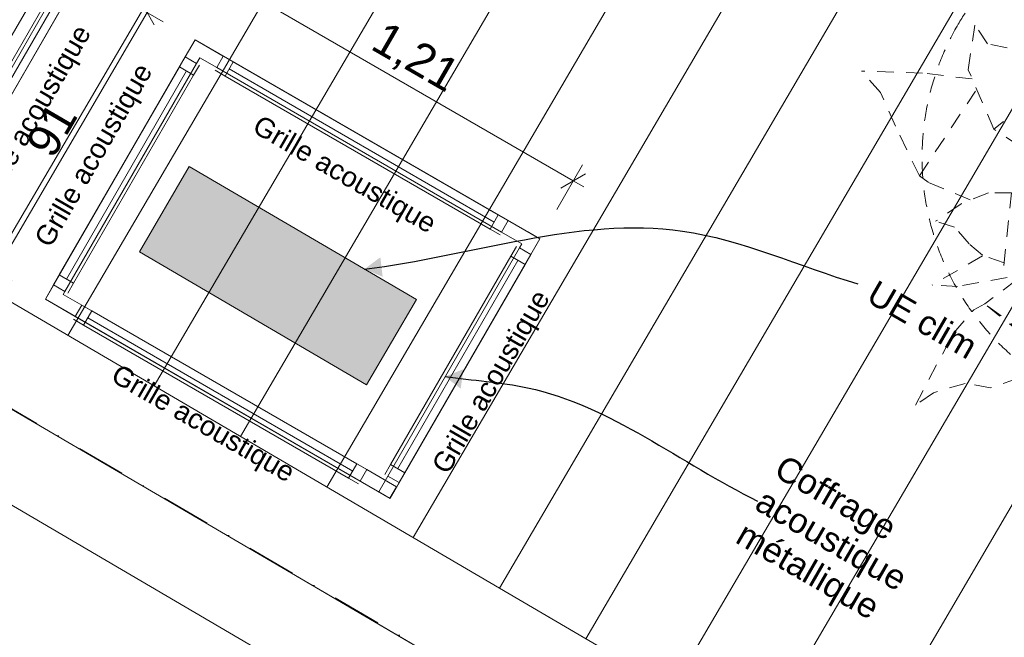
# Model space of a CAD drawing. Header units: millimetres. Extents: x -88005 to 44322, y -15680 to 22509.
# Tile 9 of 95: x -80988 to -77996, y -1308 to 568. Entities that reach past the tile are written whole.
import ezdxf
from ezdxf.enums import TextEntityAlignment as Align

# ---------------------------------------------------------------- set-up
doc = ezdxf.new("R2010")
doc.units = ezdxf.units.MM
doc.header["$MEASUREMENT"] = 0
for name, pattern in [('! STR Pointille', [87.5, 50, -37.5]), ('! URB Limite propriété', [300, 150, -75, 0, -75]), ('Wipeout_Contour', [1000, 0, -1000])]:
    doc.linetypes.add(name, pattern=pattern)
for name, color, linetype in [('01-STR_Dalles.ARCHI', 7, 'Continuous'), ('01-STR_Murs extérieurs.ARCHI', 7, 'Continuous'), ('01-STR_Poutres_Poteaux.ARCHI', 7, 'Continuous'), ('05-INF _ ANNOTATIONS.ARCHI', 7, 'Continuous'), ('05-INF _ COTATIONS.ARCHI', 7, 'Continuous'), ('06-REP _ EQUIP MOBI _ Fluides.ARCHI', 7, 'Continuous'), ('06-REP _ EQUIP MOBI _ hors marché.ARCHI', 7, 'Continuous'), ('06-REP _ EQUIP MOBI _ marché.ARCHI', 7, 'Continuous'), ('Fenêtres Archicad', 7, 'Continuous'), ('Marques de fenêtre Archicad', 7, 'Continuous'), ('Nouveau_07-VRD_Terrain EDL_Parcelle.ARCHI', 7, 'Continuous')]:
    doc.layers.add(name, color=color, linetype=linetype)
doc.styles.add('STYLE_GENERE_2', font='arial.ttf')
doc.dimstyles.new('STYLE_GENERE__2', dxfattribs={"dimtxt": 100, "dimasz": 57, "dimexe": 0.18, "dimexo": 100, "dimgap": 0, "dimtad": 1, "dimlfac": 0.001, "dimzin": 0, "dimdsep": 46, "dimtxsty": 'STYLE_GENERE_2', "dimblk": 'ARROWHEAD_2', "dimblk1": 'ARROWHEAD_2', "dimblk2": 'ARROWHEAD_2', "dimcen": 0.09, "dimclrd": 256, "dimclre": 256, "dimclrt": 256, "dimazin": 0, "dimtfac": 1, "dimtdec": 4, "dimtmove": 0, "dimatfit": 3, "dimfxl": 0, "dimtolj": 1, "dimtzin": 0, "dimarcsym": 0})
doc.dimstyles.new('STYLE_GENERE__3', dxfattribs={"dimtxt": 0.18, "dimasz": 57, "dimexe": 0.18, "dimexo": 0.0625, "dimgap": 0, "dimtad": 0, "dimtih": 1, "dimtoh": 1, "dimdec": 4, "dimzin": 0, "dimdsep": 46, "dimcen": 0.09, "dimadec": 0, "dimazin": 0, "dimtfac": 1, "dimtdec": 4, "dimtmove": 0, "dimatfit": 3, "dimldrblk": 'ARROWHEAD_16', "dimfxl": 0, "dimtolj": 1, "dimtzin": 0, "dimarcsym": 0})

# ---------------------------------------------------------------- blocks, each defined once
blk = doc.blocks.new('Dalle_3_1', base_point=(-76643.7, 22508.8))
at = {"layer": '01-STR_Poutres_Poteaux.ARCHI', "color": 7, "linetype": 'Continuous', "lineweight": 5, "flags": 128}
blk.add_lwpolyline([(-76643.7, 22508.8), (-88005, 4237.7), (-82701.7, 1176.9), (-83121.5, 329), (-77593.3, -2910.3), (-77465.3, -2691.5), (-82794, 427.1), (-82373.6, 1276.2), (-87682.3, 4340), (-76567.9, 22170.2), (-35594.6, -1479.7), (-41101.9, -10739), (-38454.8, -12262.9), (-40167.5, -15165.2), (-41531.6, -14378.3), (-41747.9, -14752.4), (-40143.1, -15680.3), (-38084.2, -12164.4), (-40763.4, -10619.9), (-35267.4, -1379.6)], close=True, dxfattribs=at)
blk = doc.blocks.new('Dalle_6_1', base_point=(-84155.7, 6633.9))
at = {"layer": '01-STR_Dalles.ARCHI', "linetype": 'Continuous', "lineweight": 5}
h = blk.add_hatch(dxfattribs=at)
h.set_pattern_fill('Plancher_0001', color=8, style=0, pattern_type=2)
h.set_pattern_definition([(239.629, (-80295.16, 3548.33), (-262.282, 153.702), [])])
h.paths.add_polyline_path([(-84155.7, 6633.9), (-87682.3, 4340), (-82373.6, 1276.2), (-82669.4, 678.6), (-77340.2, -2440.4), (-77481.6, -2682), (-77465.3, -2691.5), (-72328.1, 6075.9), (-73174.9, 6576.1), (-75956.2, 1829.5)])
at = {"layer": '01-STR_Dalles.ARCHI', "color": 7, "linetype": 'Continuous', "lineweight": 5, "flags": 128}
blk.add_lwpolyline([(-84155.7, 6633.9), (-87682.3, 4340), (-82373.6, 1276.2), (-82669.4, 678.6), (-77340.2, -2440.4), (-77481.6, -2682), (-77465.3, -2691.5), (-72328.1, 6075.9), (-73174.9, 6576.1), (-75956.2, 1829.5)], close=True, dxfattribs=at)
blk = doc.blocks.new('Dalle_22_1', base_point=(-80624.1, -136.7))
at = {"layer": '06-REP _ EQUIP MOBI _ Fluides.ARCHI', "linetype": 'Continuous', "lineweight": 0, "true_color": 0xffffff}
blk.add_hatch(color=7, dxfattribs=at).paths.add_polyline_path([(-80624.1, -136.7), (-79933.7, -540.7), (-79782.1, -281.8), (-80472.6, 122.3)])
at = {"layer": '06-REP _ EQUIP MOBI _ Fluides.ARCHI', "color": 8, "linetype": 'Continuous', "lineweight": 5, "flags": 128}
blk.add_lwpolyline([(-80624.1, -136.7), (-79933.7, -540.7), (-79782.1, -281.8), (-80472.6, 122.3)], close=True, dxfattribs=at)
blk = doc.blocks.new('Dalle_28_1', base_point=(-80801.6, 707.1))
at = {"layer": '06-REP _ EQUIP MOBI _ marché.ARCHI', "color": 8, "linetype": 'Continuous', "lineweight": 5, "flags": 128}
blk.add_lwpolyline([(-80801.6, 707.1), (-81849.5, 1312.1), (-82304.5, 524.1), (-81256.7, -81)], close=True, dxfattribs=at)
blk = doc.blocks.new('Dalle_33_1', base_point=(-79407.4, -97.9))
at = {"layer": '06-REP _ EQUIP MOBI _ marché.ARCHI', "color": 8, "linetype": 'Continuous', "lineweight": 5, "flags": 128}
blk.add_lwpolyline([(-79407.4, -97.9), (-80455.2, 507.1), (-80910.2, -281), (-79862.4, -886)], close=True, dxfattribs=at)
blk = doc.blocks.new('Mur_58_1', base_point=(-82794, 427.1))
at = {"color": 254, "linetype": 'Wipeout_Contour', "lineweight": 0, "ltscale": 320329.743214}
blk.add_wipeout([(-77565.4, -2308.5), (-82427.2, 536.8), (-82551.7, 285.3), (-77707, -2550.1)], dxfattribs=at).dxf.layer = '01-STR_Murs extérieurs.ARCHI'
at = {"layer": '01-STR_Murs extérieurs.ARCHI', "color": 7, "linetype": 'Continuous', "lineweight": 5, "flags": 128}
for points in [[(-77565.4, -2308.5), (-82427.2, 536.8)], [(-82551.7, 285.3), (-77707, -2550.1)]]:
    blk.add_lwpolyline(points, dxfattribs=at)
blk = doc.blocks.new('Marque fenêtre 27[3]_1', base_point=(-81063.8, 333.1))
at = {"layer": 'Marques de fenêtre Archicad', "color": 7, "lineweight": 5, "style": 'STYLE_GENERE_2'}
blk.add_attdef('AC_WIDO_ID', text='', height=60, rotation=59.9997, dxfattribs=at).set_placement((-80909.7, 249.8), align=Align.BOTTOM_CENTER)
blk = doc.blocks.new('Fenêtre 27[1]_1')
at = {"layer": 'Fenêtres Archicad', "color": 8, "linetype": 'Continuous', "lineweight": 5}
for p, q in [((-80863.8, 679.5), (-81263.8, -13.3)), ((-80829.1, 659.5), (-81229.2, -33.3)), ((-80872.4, 684.5), (-80889.9, 654.2)), ((-80829.1, 659.5), (-80863.8, 679.5)), ((-80829.1, 659.5), (-80863.8, 679.5)), ((-80846.6, 629.2), (-80829.1, 659.5)), ((-80889.9, 654.2), (-81255, 22)), ((-80868.3, 641.7), (-81233.3, 9.5)), ((-81211.7, -3), (-80846.6, 629.2)), ((-80889.9, 654.2), (-80846.6, 629.2)), ((-81255, 22), (-81272.5, -8.3)), ((-81211.7, -3), (-81255, 22)), ((-81229.2, -33.3), (-81263.8, -13.3)), ((-81229.2, -33.3), (-81263.8, -13.3)), ((-81229.2, -33.3), (-81211.7, -3))]:
    blk.add_line(p, q, dxfattribs=at)
at = {"layer": 'Marques de fenêtre Archicad', "color": 8, "lineweight": 5}
blk.add_blockref('Marque fenêtre 27[3]_1', (-81063.8, 333.1), dxfattribs=at).add_auto_attribs({'AC_WIDO_ID': 'Grille acoustique'})
blk = doc.blocks.new('Mur_135_1', base_point=(-81256.7, -81))
at = {"layer": '06-REP _ EQUIP MOBI _ marché.ARCHI', "color": 8, "linetype": 'Continuous', "lineweight": 5}
for p, q in [((-80829.1, 659.5), (-80863.8, 679.5)), ((-81229.2, -33.3), (-81263.8, -13.3))]:
    blk.add_line(p, q, dxfattribs=at)
at = {"layer": '06-REP _ EQUIP MOBI _ marché.ARCHI', "color": 8, "linetype": 'Continuous', "lineweight": 5, "flags": 128}
for points in [[(-80801.6, 707.1), (-80836.3, 727.1)], [(-80856.3, 692.5), (-80863.8, 679.5)], [(-80829.1, 659.5), (-80801.6, 707.1)], [(-81263.8, -13.3), (-81291.3, -61)], [(-81256.7, -81), (-81229.2, -33.3)], [(-81256.7, -81), (-81291.3, -61)]]:
    blk.add_lwpolyline(points, dxfattribs=at)
at = {"layer": 'Fenêtres Archicad', "color": 8, "linetype": 'Continuous', "lineweight": 5}
blk.add_blockref('Fenêtre 27[1]_1', (0, 0), dxfattribs=at)
blk = doc.blocks.new('Marque fenêtre 27[7]_1', base_point=(-79669.5, -471.9))
at = {"layer": 'Marques de fenêtre Archicad', "color": 7, "lineweight": 5, "style": 'STYLE_GENERE_2'}
blk.add_attdef('AC_WIDO_ID', text='', height=60, rotation=59.9997, dxfattribs=at).set_placement((-79515.4, -555.2), align=Align.BOTTOM_CENTER)
blk = doc.blocks.new('Fenêtre 27[5]_1')
at = {"layer": 'Fenêtres Archicad', "color": 8, "linetype": 'Continuous', "lineweight": 5}
for p, q in [((-79469.5, -125.5), (-79869.5, -818.3)), ((-79434.9, -145.5), (-79834.9, -838.3)), ((-79478.2, -120.5), (-79495.7, -150.8)), ((-79434.9, -145.5), (-79469.5, -125.5)), ((-79434.9, -145.5), (-79469.5, -125.5)), ((-79452.4, -175.8), (-79434.9, -145.5)), ((-79495.7, -150.8), (-79860.7, -783)), ((-79474, -163.3), (-79839, -795.5)), ((-79817.4, -808), (-79452.4, -175.8)), ((-79495.7, -150.8), (-79452.4, -175.8)), ((-79860.7, -783), (-79878.2, -813.3)), ((-79817.4, -808), (-79860.7, -783)), ((-79834.9, -838.3), (-79869.5, -818.3)), ((-79834.9, -838.3), (-79869.5, -818.3)), ((-79834.9, -838.3), (-79817.4, -808))]:
    blk.add_line(p, q, dxfattribs=at)
at = {"layer": 'Marques de fenêtre Archicad', "color": 8, "lineweight": 5}
blk.add_blockref('Marque fenêtre 27[7]_1', (-79669.5, -471.9), dxfattribs=at).add_auto_attribs({'AC_WIDO_ID': 'Grille acoustique'})
blk = doc.blocks.new('Mur_139_1', base_point=(-79862.4, -886))
at = {"layer": '06-REP _ EQUIP MOBI _ marché.ARCHI', "color": 8, "linetype": 'Continuous', "lineweight": 5}
for p, q in [((-79434.9, -145.5), (-79469.5, -125.5)), ((-79834.9, -838.3), (-79869.5, -818.3))]:
    blk.add_line(p, q, dxfattribs=at)
at = {"layer": '06-REP _ EQUIP MOBI _ marché.ARCHI', "color": 8, "linetype": 'Continuous', "lineweight": 5, "flags": 128}
for points in [[(-79407.4, -97.9), (-79442, -77.9)], [(-79462, -112.5), (-79469.5, -125.5)], [(-79434.9, -145.5), (-79407.4, -97.9)], [(-79869.5, -818.3), (-79897, -866)], [(-79862.4, -886), (-79897, -866)], [(-79862.4, -886), (-79834.9, -838.3)]]:
    blk.add_lwpolyline(points, dxfattribs=at)
at = {"layer": 'Fenêtres Archicad', "color": 8, "linetype": 'Continuous', "lineweight": 5}
blk.add_blockref('Fenêtre 27[5]_1', (0, 0), dxfattribs=at)
blk = doc.blocks.new('Marque fenêtre 27[8]_1', base_point=(-79956.4, 172.9))
at = {"layer": 'Marques de fenêtre Archicad', "color": 7, "lineweight": 5, "style": 'STYLE_GENERE_2'}
blk.add_attdef('AC_WIDO_ID', text='', height=60, rotation=329.9997, dxfattribs=at).set_placement((-80023.9, 57.7), align=Align.BOTTOM_CENTER)
blk = doc.blocks.new('Fenêtre 27[6]_1')
at = {"layer": 'Fenêtres Archicad', "color": 8, "linetype": 'Continuous', "lineweight": 5}
for p, q in [((-80369.4, 457.6), (-80389.4, 422.9)), ((-80369.4, 457.6), (-80389.4, 422.9)), ((-79503.4, -42.4), (-80369.4, 457.6)), ((-80339.1, 440.1), (-80369.4, 457.6)), ((-79523.4, -77.1), (-80389.4, 422.9)), ((-80364.1, 396.8), (-80339.1, 440.1)), ((-79533.7, -24.9), (-80339.1, 440.1)), ((-80394.4, 414.3), (-80364.1, 396.8)), ((-80364.1, 396.8), (-79558.7, -68.2)), ((-79546.2, -46.6), (-80351.6, 418.4)), ((-79533.7, -24.9), (-79558.7, -68.2)), ((-79503.4, -42.4), (-79533.7, -24.9)), ((-79503.4, -42.4), (-79523.4, -77.1)), ((-79503.4, -42.4), (-79523.4, -77.1)), ((-79558.7, -68.2), (-79528.4, -85.7))]:
    blk.add_line(p, q, dxfattribs=at)
at = {"layer": 'Marques de fenêtre Archicad', "color": 8, "lineweight": 5}
blk.add_blockref('Marque fenêtre 27[8]_1', (-79956.4, 172.9), dxfattribs=at).add_auto_attribs({'AC_WIDO_ID': 'Grille acoustique'})
blk = doc.blocks.new('Mur_140_1', base_point=(-79407.4, -97.9))
at = {"layer": '06-REP _ EQUIP MOBI _ marché.ARCHI', "color": 8, "linetype": 'Continuous', "lineweight": 5}
for p, q in [((-80369.4, 457.6), (-80389.4, 422.9)), ((-79503.4, -42.4), (-79523.4, -77.1))]:
    blk.add_line(p, q, dxfattribs=at)
at = {"layer": '06-REP _ EQUIP MOBI _ marché.ARCHI', "color": 8, "linetype": 'Continuous', "lineweight": 5, "flags": 128}
for points in [[(-80455.2, 507.1), (-80475.2, 472.5)], [(-80369.4, 457.6), (-80455.2, 507.1)], [(-80440.6, 452.5), (-80389.4, 422.9)], [(-79442, -77.9), (-79503.4, -42.4)], [(-79523.4, -77.1), (-79462, -112.5)]]:
    blk.add_lwpolyline(points, dxfattribs=at)
at = {"layer": 'Fenêtres Archicad', "color": 8, "linetype": 'Continuous', "lineweight": 5}
blk.add_blockref('Fenêtre 27[6]_1', (0, 0), dxfattribs=at)
blk = doc.blocks.new('Marque fenêtre 27[9]_1', base_point=(-80386.3, -583.5))
at = {"layer": 'Marques de fenêtre Archicad', "color": 7, "lineweight": 5, "style": 'STYLE_GENERE_2'}
blk.add_attdef('AC_WIDO_ID', text='', height=60, rotation=329.9997, dxfattribs=at).set_placement((-80453.8, -698.7), align=Align.BOTTOM_CENTER)
blk = doc.blocks.new('Fenêtre 27[7]_1')
at = {"layer": 'Fenêtres Archicad', "color": 8, "linetype": 'Continuous', "lineweight": 5}
for p, q in [((-80799.3, -298.8), (-80819.3, -333.5)), ((-80799.3, -298.8), (-80819.3, -333.5)), ((-79933.3, -798.8), (-80799.3, -298.8)), ((-80769, -316.3), (-80799.3, -298.8)), ((-80794, -359.6), (-80769, -316.3)), ((-79963.6, -781.3), (-80769, -316.3)), ((-80824.3, -342.1), (-80794, -359.6)), ((-79953.3, -833.5), (-80819.3, -333.5)), ((-79976.1, -803), (-80781.5, -338)), ((-80794, -359.6), (-79988.6, -824.6)), ((-79963.6, -781.3), (-79988.6, -824.6)), ((-79933.3, -798.8), (-79963.6, -781.3)), ((-79933.3, -798.8), (-79953.3, -833.5)), ((-79933.3, -798.8), (-79953.3, -833.5)), ((-79988.6, -824.6), (-79958.3, -842.1))]:
    blk.add_line(p, q, dxfattribs=at)
at = {"layer": 'Marques de fenêtre Archicad', "color": 8, "lineweight": 5}
blk.add_blockref('Marque fenêtre 27[9]_1', (-80386.3, -583.5), dxfattribs=at).add_auto_attribs({'AC_WIDO_ID': 'Grille acoustique'})
blk = doc.blocks.new('Mur_141_1', base_point=(-79863.1, -885.6))
at = {"layer": '06-REP _ EQUIP MOBI _ marché.ARCHI', "color": 8, "linetype": 'Continuous', "lineweight": 5}
for p, q in [((-80799.3, -298.8), (-80819.3, -333.5)), ((-79933.3, -798.8), (-79953.3, -833.5))]:
    blk.add_line(p, q, dxfattribs=at)
at = {"layer": '06-REP _ EQUIP MOBI _ marché.ARCHI', "color": 8, "linetype": 'Continuous', "lineweight": 5, "flags": 128}
for points in [[(-80910.2, -281), (-80890.2, -246.3)], [(-80799.3, -298.8), (-80855.6, -266.3)], [(-80910.2, -281), (-80819.3, -333.5)], [(-79843.1, -850.9), (-79933.3, -798.8)], [(-79953.3, -833.5), (-79863.1, -885.6)], [(-79843.1, -850.9), (-79863.1, -885.6)]]:
    blk.add_lwpolyline(points, dxfattribs=at)
at = {"layer": 'Fenêtres Archicad', "color": 8, "linetype": 'Continuous', "lineweight": 5}
blk.add_blockref('Fenêtre 27[7]_1', (0, 0), dxfattribs=at)
blk = doc.blocks.new('Marque fenêtre 27[10]_1', base_point=(-80650.7, 88.6))
at = {"layer": 'Marques de fenêtre Archicad', "color": 7, "lineweight": 5, "style": 'STYLE_GENERE_2'}
blk.add_attdef('AC_WIDO_ID', text='', height=60, rotation=59.9997, dxfattribs=at).set_placement((-80723.1, 133.2), align=Align.BOTTOM_CENTER)
blk = doc.blocks.new('Fenêtre 27[8]_1')
at = {"layer": 'Fenêtres Archicad', "color": 8, "linetype": 'Continuous', "lineweight": 5}
for p, q in [((-80885.3, -237.8), (-80485.3, 455.1)), ((-80485.3, 455.1), (-80502.8, 424.7)), ((-80485.3, 455.1), (-80450.7, 435)), ((-80485.3, 455.1), (-80450.7, 435)), ((-80502.8, 424.7), (-80867.8, -207.5)), ((-80850.7, -257.8), (-80450.7, 435)), ((-80502.8, 424.7), (-80459.5, 399.7)), ((-80459.5, 399.7), (-80442, 430)), ((-80846.2, -220), (-80481.2, 412.2)), ((-80824.5, -232.5), (-80459.5, 399.7)), ((-80867.8, -207.5), (-80885.3, -237.8)), ((-80824.5, -232.5), (-80867.8, -207.5)), ((-80885.3, -237.8), (-80850.7, -257.8)), ((-80885.3, -237.8), (-80850.7, -257.8)), ((-80842, -262.8), (-80824.5, -232.5))]:
    blk.add_line(p, q, dxfattribs=at)
at = {"layer": 'Marques de fenêtre Archicad', "color": 8, "lineweight": 5}
blk.add_blockref('Marque fenêtre 27[10]_1', (-80650.7, 88.6), dxfattribs=at).add_auto_attribs({'AC_WIDO_ID': 'Grille acoustique'})
blk = doc.blocks.new('Mur_142_1', base_point=(-80455.2, 507.1))
at = {"layer": '06-REP _ EQUIP MOBI _ marché.ARCHI', "color": 8, "linetype": 'Continuous', "lineweight": 5}
for p, q in [((-80485.3, 455.1), (-80450.7, 435)), ((-80885.3, -237.8), (-80850.7, -257.8))]:
    blk.add_line(p, q, dxfattribs=at)
at = {"layer": '06-REP _ EQUIP MOBI _ marché.ARCHI', "color": 8, "linetype": 'Continuous', "lineweight": 5, "flags": 128}
for points in [[(-80475.2, 472.5), (-80485.3, 455.1)], [(-80450.7, 435), (-80440.6, 452.5)], [(-80885.3, -237.8), (-80890.2, -246.3)], [(-80855.6, -266.3), (-80850.7, -257.8)]]:
    blk.add_lwpolyline(points, dxfattribs=at)
at = {"layer": 'Fenêtres Archicad', "color": 8, "linetype": 'Continuous', "lineweight": 5}
blk.add_blockref('Fenêtre 27[8]_1', (0, 0), dxfattribs=at)
blk = doc.blocks.new('Modèle plante d_intérieur 27[107]_1', base_point=(-77463.2, 73.9))
at = {"layer": '06-REP _ EQUIP MOBI _ hors marché.ARCHI', "color": 252, "linetype": '! STR Pointille', "lineweight": 5}
for p, q in [((-77286.8, 1123.1), (-77271, 1200.9)), ((-77286.8, 1123.1), (-77271, 1200.9)), ((-77214.2, 1001.1), (-77271, 1200.9)), ((-77214.2, 1001.1), (-77271, 1200.9)), ((-77374.3, 1010.2), (-77286.8, 1123.1)), ((-77374.3, 1010.2), (-77286.8, 1123.1)), ((-77374.3, 1010.2), (-77504.3, 896.8)), ((-77374.3, 1010.2), (-77504.3, 896.8)), ((-77241.7, 905.7), (-77214.2, 1001.1)), ((-77241.7, 905.7), (-77214.2, 1001.1)), ((-77271.1, 832.9), (-77241.7, 905.7)), ((-77271.1, 832.9), (-77241.7, 905.7)), ((-77562.9, 770.4), (-77504.3, 896.8)), ((-77562.9, 770.4), (-77504.3, 896.8)), ((-77242.5, 771.4), (-77271.1, 832.9)), ((-77242.5, 771.4), (-77271.1, 832.9)), ((-77132.3, 804.3), (-77257.2, 734.9)), ((-77132.3, 804.3), (-77257.2, 734.9)), ((-77132.3, 804.3), (-77184.7, 753.9)), ((-77132.3, 804.3), (-77184.7, 753.9)), ((-77242.5, 771.4), (-77576.9, 689.1)), ((-77242.5, 771.4), (-77576.9, 689.1)), ((-77576.9, 689.1), (-77562.9, 770.4)), ((-77576.9, 689.1), (-77562.9, 770.4)), ((-77334.6, 560.8), (-77242.5, 771.4)), ((-77334.6, 560.8), (-77242.5, 771.4)), ((-77227.6, 676.6), (-77184.7, 753.9)), ((-77227.6, 676.6), (-77184.7, 753.9)), ((-76816, 745.1), (-77009.2, 717.1)), ((-76816, 745.1), (-77009.2, 717.1)), ((-76816, 745.1), (-76934.2, 668.5)), ((-76816, 745.1), (-76934.2, 668.5)), ((-77571.3, 310.8), (-77576.9, 689.1)), ((-77571.3, 310.8), (-77576.9, 689.1)), ((-77009.2, 717.1), (-77148.6, 649.8)), ((-77009.2, 717.1), (-77148.6, 649.8)), ((-77213.8, 594.7), (-77227.6, 676.6)), ((-77213.8, 594.7), (-77227.6, 676.6)), ((-77004.2, 572.4), (-76934.2, 668.5)), ((-77004.2, 572.4), (-76934.2, 668.5)), ((-77148.6, 649.8), (-77255.3, 552.4)), ((-77148.6, 649.8), (-77255.3, 552.4)), ((-77871.3, 515), (-77820.5, 616.8)), ((-77871.3, 515), (-77820.5, 616.8)), ((-77743.8, 526.3), (-77820.5, 616.8)), ((-77743.8, 526.3), (-77820.5, 616.8)), ((-77448.6, 495.6), (-77355.4, 598)), ((-77448.6, 495.6), (-77355.4, 598)), ((-77326.8, 526.9), (-77355.4, 598)), ((-77326.8, 526.9), (-77355.4, 598)), ((-77012.3, 495.2), (-77004.2, 572.4)), ((-77012.3, 495.2), (-77004.2, 572.4)), ((-78105.4, 415.8), (-78085.3, 553.8)), ((-78105.4, 415.8), (-78085.3, 553.8)), ((-78047, 494.2), (-78085.3, 553.8)), ((-78047, 494.2), (-78085.3, 553.8)), ((-77306.5, 455.3), (-77255.3, 552.4)), ((-77306.5, 455.3), (-77255.3, 552.4)), ((-77048.8, 485.7), (-77255.3, 552.4)), ((-77048.8, 485.7), (-77255.3, 552.4)), ((-77870.7, 473.8), (-77871.3, 515)), ((-77870.7, 473.8), (-77871.3, 515)), ((-77666.8, 483.8), (-77743.8, 526.3)), ((-77666.8, 483.8), (-77743.8, 526.3)), ((-77306.1, 440.9), (-77326.8, 526.9)), ((-77306.1, 440.9), (-77326.8, 526.9)), ((-77283.1, 505.8), (-77321.9, 511.7)), ((-77283.1, 505.8), (-77321.9, 511.7)), ((-77987.3, 482.8), (-78047, 494.2)), ((-77987.3, 482.8), (-78047, 494.2)), ((-77906.1, 490.9), (-77987.3, 482.8)), ((-77906.1, 490.9), (-77987.3, 482.8)), ((-77842.6, 463), (-77906.1, 490.9)), ((-77842.6, 463), (-77906.1, 490.9)), ((-77595.4, 480.5), (-77763.5, 332.8)), ((-77595.4, 480.5), (-77763.5, 332.8)), ((-77595.4, 480.5), (-77666.8, 483.8)), ((-77595.4, 480.5), (-77666.8, 483.8)), ((-77575.6, 411.7), (-77595.4, 480.5)), ((-77575.6, 411.7), (-77595.4, 480.5)), ((-77493.9, 335.4), (-77448.6, 495.6)), ((-77493.9, 335.4), (-77448.6, 495.6)), ((-76995, 497.6), (-77124.5, 460.9)), ((-76995, 497.6), (-77124.5, 460.9)), ((-77018.6, 414.4), (-76995, 497.6)), ((-77018.6, 414.4), (-76995, 497.6)), ((-77794.6, 424.5), (-77842.6, 463)), ((-77794.6, 424.5), (-77842.6, 463)), ((-77124.5, 460.9), (-77213.6, 409.1)), ((-77124.5, 460.9), (-77213.6, 409.1)), ((-77794.6, 424.5), (-78027.3, 235.5)), ((-77794.6, 424.5), (-78027.3, 235.5)), ((-77768.1, 328), (-77794.6, 424.5)), ((-77768.1, 328), (-77794.6, 424.5)), ((-77572.1, 422.8), (-77579.4, 418.6)), ((-77572.1, 422.8), (-77579.4, 418.6)), ((-77322, 353.5), (-77306.1, 440.9)), ((-77322, 353.5), (-77306.1, 440.9)), ((-78244.4, 406), (-78429.7, 412.1)), ((-78372.2, 346.6), (-78429.7, 412.1)), ((-78244.4, 406), (-78429.7, 412.1)), ((-78372.2, 346.6), (-78429.7, 412.1)), ((-78093.2, 387.9), (-78244.4, 406)), ((-78093.2, 387.9), (-78244.4, 406)), ((-78027.3, 235.5), (-78105.4, 415.8)), ((-78027.3, 235.5), (-78105.4, 415.8)), ((-77340.2, 212), (-77213.6, 409.1)), ((-77340.2, 212), (-77213.6, 409.1)), ((-77141.1, 268), (-77213.6, 409.1)), ((-77141.1, 268), (-77213.6, 409.1)), ((-77141.1, 268), (-77018.6, 414.4)), ((-77141.1, 268), (-77018.6, 414.4)), ((-76860.3, 418.4), (-77028.7, 345.4)), ((-76860.3, 418.4), (-77028.7, 345.4)), ((-76775.6, 381.2), (-76860.3, 418.4)), ((-76850.4, 129), (-76860.3, 418.4)), ((-76775.6, 381.2), (-76860.3, 418.4)), ((-76850.4, 129), (-76860.3, 418.4)), ((-76694.7, 341.3), (-76775.6, 381.2)), ((-76694.7, 341.3), (-76775.6, 381.2)), ((-78326.4, 244.4), (-78372.2, 346.6)), ((-78326.4, 244.4), (-78372.2, 346.6)), ((-78253.9, 93.7), (-78083.4, 350.7)), ((-78253.9, 93.7), (-78083.4, 350.7)), ((-77322, 353.5), (-77493.9, 335.4)), ((-77322, 353.5), (-77493.9, 335.4)), ((-77463.6, 97.6), (-77493.9, 335.4)), ((-77463.6, 97.6), (-77493.9, 335.4)), ((-77403.9, 211.1), (-77322, 353.5)), ((-77403.9, 211.1), (-77322, 353.5)), ((-77028.7, 345.4), (-77129.9, 281.3)), ((-77028.7, 345.4), (-77129.9, 281.3)), ((-76559.6, 338.9), (-76694.7, 341.3)), ((-76559.6, 338.9), (-76694.7, 341.3)), ((-76559.6, 338.9), (-76643, 276.7)), ((-76559.6, 338.9), (-76643, 276.7)), ((-77718.8, 264.5), (-77768.1, 328)), ((-77718.8, 264.5), (-77768.1, 328)), ((-77478.8, 101.2), (-77571.3, 310.8)), ((-77478.8, 101.2), (-77571.3, 310.8)), ((-77097.4, 300.6), (-77103.8, 312.2)), ((-77097.4, 300.6), (-77103.8, 312.2)), ((-77643.2, 227.8), (-77756.8, 278.5)), ((-77747.1, 210.5), (-77756.8, 278.5)), ((-77643.2, 227.8), (-77756.8, 278.5)), ((-77747.1, 210.5), (-77756.8, 278.5)), ((-76643, 276.7), (-76736.2, 183.8)), ((-76643, 276.7), (-76736.2, 183.8)), ((-78253.9, 93.7), (-78326.4, 244.4)), ((-78253.9, 93.7), (-78326.4, 244.4)), ((-77141.1, 268), (-77456.9, 74.5)), ((-77141.1, 268), (-77456.9, 74.5)), ((-77875.3, 134.7), (-78027.3, 235.5)), ((-77875.3, 134.7), (-78027.3, 235.5)), ((-77693.9, 125.9), (-77747.1, 210.5)), ((-77693.9, 125.9), (-77747.1, 210.5)), ((-77595, 208.4), (-77643.2, 227.8)), ((-77595, 208.4), (-77643.2, 227.8)), ((-77636.3, 70), (-77558.3, 209.8)), ((-77636.3, 70), (-77558.3, 209.8)), ((-77558.3, 209.8), (-77595, 208.4)), ((-77558.3, 209.8), (-77595, 208.4)), ((-77520.2, 131), (-77558.3, 209.8)), ((-77520.2, 131), (-77558.3, 209.8)), ((-77456.9, 74.5), (-77340.2, 212)), ((-77456.9, 74.5), (-77340.2, 212)), ((-77452.7, 100.3), (-77403.9, 211.1)), ((-77452.7, 100.3), (-77403.9, 211.1)), ((-76736.2, 183.8), (-76850.4, 129)), ((-76736.2, 183.8), (-76850.4, 129)), ((-77711.5, 80.3), (-77875.3, 134.7)), ((-77711.5, 80.3), (-77875.3, 134.7)), ((-77636.3, 70), (-77693.9, 125.9)), ((-77636.3, 70), (-77693.9, 125.9)), ((-77468.6, 84.9), (-77520.2, 131)), ((-77468.6, 84.9), (-77520.2, 131)), ((-77178.5, 132.3), (-77447.8, 68.6)), ((-77178.5, 132.3), (-77447.8, 68.6)), ((-76850.4, 129), (-77178.5, 132.3)), ((-76850.4, 129), (-77178.5, 132.3)), ((-77062.7, 21.1), (-77027.3, 125.7)), ((-77062.7, 21.1), (-77027.3, 125.7)), ((-76794.7, 76.6), (-76908, 128.9)), ((-76794.7, 76.6), (-76908, 128.9)), ((-78227, 74), (-78253.9, 93.7)), ((-78227, 74), (-78253.9, 93.7)), ((-78099.2, 20.7), (-78227, 74)), ((-78099.2, 20.7), (-78227, 74)), ((-77495.1, 67.8), (-77744.7, 24.1)), ((-77495.1, 67.8), (-77744.7, 24.1)), ((-77647.5, 77.2), (-77711.5, 80.3)), ((-77647.5, 77.2), (-77711.5, 80.3)), ((-77470.8, 65.5), (-77673.8, -65.6)), ((-77470.8, 65.5), (-77673.8, -65.6)), ((-77641.6, -182), (-77473, 63.7)), ((-77641.6, -182), (-77473, 63.7)), ((-77496.5, 73.5), (-77636.3, 70)), ((-77496.5, 73.5), (-77636.3, 70)), ((-77469, 68.6), (-77533.1, 71.7)), ((-77469, 68.6), (-77533.1, 71.7)), ((-77463.5, 74.4), (-77483.9, 86)), ((-77463.5, 74.4), (-77483.9, 86)), ((-77473.3, 36.6), (-77461.4, 80.5)), ((-77473.3, 36.6), (-77461.4, 80.5)), ((-77454.7, 59.9), (-77461.4, 80.5)), ((-77454.7, 59.9), (-77461.4, 80.5)), ((-77451.9, 67.7), (-77457.7, 71.1)), ((-77451.9, 67.7), (-77457.7, 71.1)), ((-77374.4, -36.2), (-77456.9, 74.5)), ((-77456.2, 70.4), (-77456.9, 74.5)), ((-77374.4, -36.2), (-77456.9, 74.5)), ((-77456.2, 70.4), (-77456.9, 74.5)), ((-77053.7, 12.8), (-77435.6, 65)), ((-77281.8, -39.2), (-77435.6, 65)), ((-77053.7, 12.8), (-77435.6, 65)), ((-77281.8, -39.2), (-77435.6, 65)), ((-76794.7, 76.6), (-76847, 35.8)), ((-76794.7, 76.6), (-76847, 35.8)), ((-78043.8, 42.5), (-78127, 9.1)), ((-78043.8, 42.5), (-78127, 9.1)), ((-77974.3, 42.6), (-78043.8, 42.5)), ((-77974.3, 42.6), (-78043.8, 42.5)), ((-77996.7, -178.3), (-77974.3, 42.6)), ((-77996.7, -178.3), (-77974.3, 42.6)), ((-77744.7, 24.1), (-77974.3, 42.6)), ((-77744.7, 24.1), (-77974.3, 42.6)), ((-77490.4, -68.3), (-77470.6, 33.5)), ((-77490.4, -68.3), (-77470.6, 33.5)), ((-77428.8, -92.7), (-77454.1, 58.2)), ((-77428.8, -92.7), (-77454.1, 58.2)), ((-77334.1, -8.3), (-77415.9, 40.9)), ((-77334.1, -8.3), (-77415.9, 40.9)), ((-76847, 35.8), (-76924.4, 1.5)), ((-76847, 35.8), (-76924.4, 1.5)), ((-78127, 9.1), (-78204.5, -44.3)), ((-78127, 9.1), (-78204.5, -44.3)), ((-77503.5, 21.7), (-77755.3, -236.4)), ((-77503.5, 21.7), (-77755.3, -236.4)), ((-76947.8, -43.3), (-77053.7, 12.8)), ((-76947.8, -43.3), (-77053.7, 12.8)), ((-76924.4, 1.5), (-77022.5, -2.2)), ((-76924.4, 1.5), (-77022.5, -2.2)), ((-77317.1, -18.5), (-77328.4, -11.7)), ((-77317.1, -18.5), (-77328.4, -11.7)), ((-77300.2, -28.7), (-77305.8, -25.3)), ((-77300.2, -28.7), (-77305.8, -25.3)), ((-78146.7, -61.8), (-78204.5, -44.3)), ((-78146.7, -61.8), (-78204.5, -44.3)), ((-77374.4, -36.2), (-77428.8, -92.7)), ((-77374.4, -36.2), (-77428.8, -92.7)), ((-77322.5, -81.6), (-77374.4, -36.2)), ((-77322.5, -81.6), (-77374.4, -36.2)), ((-77283.2, -38.9), (-77286, -37.2)), ((-77283.2, -38.9), (-77286, -37.2)), ((-77122.7, -240.2), (-77281.8, -39.2)), ((-77122.7, -240.2), (-77281.8, -39.2)), ((-77122.7, -240.2), (-76947.8, -43.3)), ((-77122.7, -240.2), (-76947.8, -43.3)), ((-76798.5, -255.7), (-76947.8, -43.3)), ((-76798.5, -255.7), (-76947.8, -43.3)), ((-78102.5, -112.6), (-78146.7, -61.8)), ((-78102.5, -112.6), (-78146.7, -61.8)), ((-77673.8, -65.6), (-77996.7, -178.3)), ((-77673.8, -65.6), (-77996.7, -178.3)), ((-77497, -221), (-77490.4, -68.3)), ((-77497, -221), (-77490.4, -68.3)), ((-77309.3, -134.6), (-77322.5, -81.6)), ((-77309.3, -134.6), (-77322.5, -81.6)), ((-78062.2, -146.9), (-78102.5, -112.6)), ((-78062.2, -146.9), (-78102.5, -112.6)), ((-77819.4, -118.5), (-78055.3, -295.1)), ((-77819.4, -118.5), (-78055.3, -295.1)), ((-77309.3, -134.6), (-77428.8, -92.7)), ((-77309.3, -134.6), (-77428.8, -92.7)), ((-77339.2, -293.8), (-77400.3, -106.7)), ((-77339.2, -293.8), (-77400.3, -106.7)), ((-78062.2, -149.6), (-78215.2, -238)), ((-78062.2, -149.6), (-78215.2, -238)), ((-77996, -170.9), (-78062.2, -146.9)), ((-77996, -170.9), (-78062.2, -146.9)), ((-77857.6, -140.9), (-77859.4, -133.3)), ((-77857.6, -140.9), (-77859.4, -133.3)), ((-77923.8, -195.4), (-77987.3, -214.8)), ((-77923.8, -195.4), (-77987.3, -214.8)), ((-77756.3, -323.2), (-77644.2, -190.8)), ((-77756.3, -323.2), (-77644.2, -190.8)), ((-77654, -333.9), (-77641.6, -182)), ((-77654, -333.9), (-77641.6, -182)), ((-77497, -221), (-77641.6, -182)), ((-77493.2, -227.9), (-77641.6, -182)), ((-77497, -221), (-77641.6, -182)), ((-77493.2, -227.9), (-77641.6, -182)), ((-78138, -242.2), (-78215.2, -238)), ((-78138, -242.2), (-78215.2, -238)), ((-77987.3, -214.8), (-78138, -242.2)), ((-77987.3, -214.8), (-78138, -242.2)), ((-77865, -436.3), (-77755.3, -236.4)), ((-77865, -436.3), (-77755.3, -236.4)), ((-77738.6, -254.1), (-77754.1, -237.7)), ((-77738.6, -254.1), (-77754.1, -237.7)), ((-77719.8, -232.1), (-77732.7, -218.3)), ((-77719.8, -232.1), (-77732.7, -218.3)), ((-77696.6, -246.5), (-77719.8, -232.1)), ((-77696.6, -246.5), (-77719.8, -232.1)), ((-77542.1, -342.8), (-77497, -221)), ((-77542.1, -342.8), (-77497, -221)), ((-77493.2, -227.9), (-77497, -221)), ((-77493.2, -227.9), (-77497, -221)), ((-76904.5, -228.4), (-77122.7, -240.2)), ((-76904.5, -228.4), (-77122.7, -240.2)), ((-76798.5, -255.7), (-76904.5, -228.4)), ((-76798.5, -255.7), (-76904.5, -228.4)), ((-77713.5, -269.8), (-77738.6, -254.1)), ((-77713.5, -269.8), (-77738.6, -254.1)), ((-77074.2, -550.8), (-76853, -247.7)), ((-77074.2, -550.8), (-76853, -247.7)), ((-76802.6, -306.3), (-76836, -245.9)), ((-76802.6, -306.3), (-76836, -245.9)), ((-78055.3, -295.1), (-78088.2, -313)), ((-78055.3, -295.1), (-78088.2, -313)), ((-77872.8, -441.6), (-78055.3, -295.1)), ((-77872.8, -441.6), (-78055.3, -295.1)), ((-77515.6, -439.3), (-77523, -297.9)), ((-77515.6, -439.3), (-77523, -297.9)), ((-77283.7, -384.6), (-77339.2, -293.8)), ((-77283.7, -384.6), (-77339.2, -293.8)), ((-77251.8, -292), (-77316.3, -325.8)), ((-77251.8, -292), (-77316.3, -325.8)), ((-78150.4, -384.5), (-78088.2, -313)), ((-78150.4, -384.5), (-78088.2, -313)), ((-77865, -436.3), (-78045, -302.7)), ((-77865, -436.3), (-78045, -302.7)), ((-77921.7, -556.5), (-77756.3, -323.2)), ((-77921.7, -556.5), (-77756.3, -323.2)), ((-77250.7, -357.1), (-77282.9, -311.1)), ((-77250.7, -357.1), (-77282.9, -311.1)), ((-76797.2, -383.8), (-76802.6, -306.3)), ((-76797.2, -383.8), (-76802.6, -306.3)), ((-77699.4, -503.7), (-77654, -333.9)), ((-77699.4, -503.7), (-77654, -333.9)), ((-77542.1, -342.8), (-77633.3, -420)), ((-77542.1, -342.8), (-77633.3, -420)), ((-77074.2, -550.8), (-77250.7, -357.1)), ((-77074.2, -550.8), (-77250.7, -357.1)), ((-78265.5, -602.4), (-78150.4, -384.5)), ((-78265.5, -602.4), (-78150.4, -384.5)), ((-77283.7, -384.6), (-77515.6, -439.3)), ((-77283.7, -384.6), (-77515.6, -439.3)), ((-77294.1, -511.1), (-77283.7, -384.6)), ((-77294.1, -511.1), (-77283.7, -384.6)), ((-77208.9, -481.2), (-77231.3, -381.2)), ((-77208.9, -481.2), (-77231.3, -381.2)), ((-76770.5, -441.9), (-76797.2, -383.8)), ((-76770.5, -441.9), (-76797.2, -383.8)), ((-77580, -555.3), (-77518.5, -404.6)), ((-77580, -555.3), (-77518.5, -404.6)), ((-77872.8, -441.6), (-77952.3, -520.4)), ((-77872.8, -441.6), (-77952.3, -520.4)), ((-77699.4, -503.7), (-77633.3, -420)), ((-77699.4, -503.7), (-77633.3, -420)), ((-77494.8, -515.7), (-77515.6, -439.3)), ((-77494.8, -515.7), (-77515.6, -439.3)), ((-76724.4, -477), (-76770.5, -441.9)), ((-76724.4, -477), (-76770.5, -441.9)), ((-76535.3, -490), (-76724.4, -477)), ((-76535.3, -490), (-76724.4, -477)), ((-77151.7, -594.6), (-77208.9, -481.2)), ((-77151.7, -594.6), (-77208.9, -481.2)), ((-76535.3, -490), (-76697.9, -563.8)), ((-76535.3, -490), (-76697.9, -563.8)), ((-78114.6, -536.6), (-78211.2, -565)), ((-78114.6, -536.6), (-78211.2, -565)), ((-78037.4, -550.3), (-78114.6, -536.6)), ((-78037.4, -550.3), (-78114.6, -536.6)), ((-77952.3, -520.4), (-78037.4, -550.3)), ((-77952.3, -520.4), (-78037.4, -550.3)), ((-77437.2, -562), (-77494.8, -515.7)), ((-77437.2, -562), (-77494.8, -515.7)), ((-77391.5, -683.4), (-77294.1, -511.1)), ((-77391.5, -683.4), (-77294.1, -511.1)), ((-77213.2, -551), (-77296.3, -518.8)), ((-77213.2, -551), (-77296.3, -518.8)), ((-78211.2, -565), (-78265.5, -602.4)), ((-78211.2, -565), (-78265.5, -602.4)), ((-77949.3, -661.6), (-77921.7, -556.5)), ((-77949.3, -661.6), (-77921.7, -556.5)), ((-77659.8, -672.3), (-77921.7, -556.5)), ((-77659.8, -672.3), (-77921.7, -556.5)), ((-77659.8, -672.3), (-77580, -555.3)), ((-77659.8, -672.3), (-77580, -555.3)), ((-77387.3, -613.6), (-77437.2, -562)), ((-77387.3, -613.6), (-77437.2, -562)), ((-77151.7, -594.6), (-77213.2, -551)), ((-77151.7, -594.6), (-77213.2, -551)), ((-76873.8, -613.4), (-77074.2, -550.8)), ((-76873.8, -613.4), (-77074.2, -550.8)), ((-76697.9, -563.8), (-76873.8, -613.4)), ((-76697.9, -563.8), (-76873.8, -613.4)), ((-77391.5, -683.4), (-77387.3, -613.6)), ((-77391.5, -683.4), (-77387.3, -613.6)), ((-77942.3, -800.1), (-77949.3, -661.6)), ((-77942.3, -800.1), (-77949.3, -661.6)), ((-77770.5, -791.6), (-77659.8, -672.3)), ((-77770.5, -791.6), (-77659.8, -672.3)), ((-77863.9, -932.4), (-77942.3, -800.1)), ((-77863.9, -932.4), (-77942.3, -800.1)), ((-77800.1, -902.8), (-77770.5, -791.6)), ((-77800.1, -902.8), (-77770.5, -791.6)), ((-77779.5, -1027.2), (-77800.1, -902.8)), ((-77779.5, -1027.2), (-77800.1, -902.8)), ((-77779.5, -1027.2), (-77863.9, -932.4)), ((-77779.5, -1027.2), (-77863.9, -932.4))]:
    blk.add_line(p, q, dxfattribs=at)
blk = doc.blocks.new('*D712')
at = {"layer": '05-INF _ COTATIONS.ARCHI', "color": 251, "linetype": 'Continuous', "lineweight": 5, "true_color": 0x666666}
for p, q in [((-81899.5, 921.1), (-81942.8, 996.1)), ((-81902.9, 990.4), (-81921.2, 958.6)), ((-81921.2, 958.6), (-82071.2, 698.8)), ((-81969.9, 986.8), (-81834.6, 908.6)), ((-82119.9, 727), (-81984.6, 648.8)), ((-82092.8, 736.3), (-82049.5, 661.3)), ((-82071.2, 698.8), (-82089.5, 667.1))]:
    blk.add_line(p, q, dxfattribs=at)
at = {"layer": '05-INF _ COTATIONS.ARCHI', "color": 251, "lineweight": 5, "true_color": 0x666666, "insert": (-82051.7, 772.7), "char_height": 100, "attachment_point": 7, "rotation": 59.9997, "style": 'STYLE_GENERE_2'}
blk.add_mtext('\\A1;{\\pql;\\fArial|b0|i0|c0|p0;\\W1.000000;30}', dxfattribs=at)
blk = doc.blocks.new('ARROWHEAD_2')
at = {"color": 0, "linetype": 'Continuous', "lineweight": 0}
for p, q in [((-0.378, -0.655), (0.378, 0.655)), ((0, 0), (-1, 0))]:
    blk.add_line(p, q, dxfattribs=at)
blk = doc.blocks.new('*D714')
at = {"layer": '05-INF _ COTATIONS.ARCHI', "color": 251, "linetype": 'Continuous', "lineweight": 5, "true_color": 0x666666}
for p, q in [((-80687.2, 640.2), (-80552.4, 561.2)), ((-80579.5, 552), (-80622.3, 627.3)), ((-80582.4, 621.3), (-80600.9, 589.6)), ((-80600.9, 589.6), (-81060.6, -195.7)), ((-81146.9, -145.2), (-81012, -224.1)), ((-81082, -158.1), (-81039.1, -233.4)), ((-81060.6, -195.7), (-81079.1, -227.4))]:
    blk.add_line(p, q, dxfattribs=at)
at = {"layer": '05-INF _ COTATIONS.ARCHI', "color": 251, "lineweight": 5, "true_color": 0x666666, "insert": (-80886.5, 141.2), "char_height": 100, "attachment_point": 7, "rotation": 59.6618, "style": 'STYLE_GENERE_2'}
blk.add_mtext('\\A1;{\\pql;\\fArial|b0|i0|c0|p0;\\W1.000000;91}', dxfattribs=at)
blk = doc.blocks.new('*D715')
at = {"layer": '05-INF _ COTATIONS.ARCHI', "color": 251, "linetype": 'Continuous', "lineweight": 5, "true_color": 0x666666}
for p, q in [((-80749.9, 796.8), (-80671.8, 932.1)), ((-80662.4, 905), (-80737.4, 861.7)), ((-80731.6, 901.7), (-80699.9, 883.4)), ((-80699.9, 883.4), (-80353.5, 683.4)), ((-80403.5, 596.8), (-80325.3, 732.1)), ((-80316, 705), (-80391, 661.7)), ((-80353.5, 683.4), (-79305.6, 78.4))]:
    blk.add_line(p, q, dxfattribs=at)
at = {"layer": '05-INF _ COTATIONS.ARCHI', "color": 251, "lineweight": 5, "true_color": 0x666666, "insert": (-80582.7, 838.9), "char_height": 100, "attachment_point": 7, "rotation": 329.9997, "style": 'STYLE_GENERE_2'}
blk.add_mtext('\\A1;{\\pql;\\fArial|b0|i0|c0|p0;\\W1.000000;40}', dxfattribs=at)
blk = doc.blocks.new('*D716')
at = {"layer": '05-INF _ COTATIONS.ARCHI', "color": 251, "linetype": 'Continuous', "lineweight": 5, "true_color": 0x666666}
for p, q in [((-80316, 705), (-80391, 661.7)), ((-80353.5, 683.4), (-79305.6, 78.4)), ((-79355.6, -8.2), (-79277.5, 127.1)), ((-79343.1, 56.7), (-79268.1, 100)), ((-79305.6, 78.4), (-79273.8, 60.1))]:
    blk.add_line(p, q, dxfattribs=at)
at = {"layer": '05-INF _ COTATIONS.ARCHI', "color": 251, "lineweight": 5, "true_color": 0x666666, "insert": (-79935.1, 464.9), "char_height": 100, "attachment_point": 7, "rotation": 329.9997, "style": 'STYLE_GENERE_2'}
blk.add_mtext('\\A1;{\\pql;\\fArial|b0|i0|c0|p0;\\W1.000000;1,21}', dxfattribs=at)
blk = doc.blocks.new('ARROWHEAD_16')
at = {"linetype": 'Continuous', "lineweight": 0}
blk.add_hatch(color=0, dxfattribs=at).paths.add_polyline_path([(-0.9093, 0.525), (0, 0), (-0.9093, -0.525)])
at = {"color": 0, "linetype": 'Continuous', "lineweight": 0}
blk.add_line((0, 0), (-1, 0), dxfattribs=at)

msp = doc.modelspace()

# ---------------------------------------------------------------- block references
at = {"layer": '01-STR_Dalles.ARCHI', "color": 7, "linetype": 'Continuous', "lineweight": 5}
msp.add_blockref('Dalle_6_1', (-84155.659, 6633.886), dxfattribs=at)
at = {"layer": '01-STR_Poutres_Poteaux.ARCHI', "color": 7, "linetype": 'Continuous', "lineweight": 5}
msp.add_blockref('Dalle_3_1', (-76643.671, 22508.836), dxfattribs=at)
at = {"layer": '06-REP _ EQUIP MOBI _ Fluides.ARCHI', "color": 8, "linetype": 'Continuous', "lineweight": 5}
msp.add_blockref('Dalle_22_1', (-80624.109, -136.652), dxfattribs=at)
at = {"layer": '06-REP _ EQUIP MOBI _ marché.ARCHI', "color": 8, "linetype": 'Continuous', "lineweight": 5}
for name, p in [('Dalle_28_1', (-80801.648, 707.13)), ('Dalle_33_1', (-79407.351, -97.877))]:
    msp.add_blockref(name, p, dxfattribs=at)

# ---------------------------------------------------------------- next in the draw order: block references
at = {"layer": '01-STR_Murs extérieurs.ARCHI', "color": 7, "lineweight": 5}
msp.add_blockref('Mur_58_1', (-82793.982, 427.068), dxfattribs=at)

# ---------------------------------------------------------------- next in the draw order: linework, layer by layer
at = {"layer": '06-REP _ EQUIP MOBI _ hors marché.ARCHI', "color": 252, "linetype": '! STR Pointille', "lineweight": 5, "flags": 128}
msp.add_lwpolyline([(-78135.891, 554.139, 1), (-76755.461, -254.819, 1)], format="xyb", close=True, dxfattribs=at)
at = {"layer": 'Nouveau_07-VRD_Terrain EDL_Parcelle.ARCHI', "color": 1, "linetype": '! URB Limite propriété', "lineweight": 15, "flags": 128}
msp.add_lwpolyline([(-75754.012, -3686.305), (-82794.918, 427.336), (-82373.592, 1276.15), (-87656.289, 4325.036)], dxfattribs=at)

# ---------------------------------------------------------------- next in the draw order: block references
at = {"layer": '06-REP _ EQUIP MOBI _ hors marché.ARCHI', "color": 252, "linetype": '! STR Pointille', "lineweight": 5}
msp.add_blockref('Modèle plante d_intérieur 27[107]_1', (-77463.209, 73.866), dxfattribs=at)
at = {"layer": '06-REP _ EQUIP MOBI _ marché.ARCHI', "color": 8, "lineweight": 5}
for name, p in [('Mur_135_1', (-81256.652, -80.951)), ('Mur_140_1', (-79407.351, -97.877)), ('Mur_142_1', (-80455.239, 507.129)), ('Mur_139_1', (-79862.355, -885.957)), ('Mur_141_1', (-79863.055, -885.553))]:
    msp.add_blockref(name, p, dxfattribs=at)

# ---------------------------------------------------------------- next in the draw order: texts
at = {"layer": '05-INF _ ANNOTATIONS.ARCHI', "color": 7, "linetype": 'Continuous', "lineweight": 5, "insert": (-78088.466, -433.81), "char_height": 75, "attachment_point": 6, "rotation": 329.999319, "style": 'STYLE_GENERE_2'}
msp.add_mtext('\\A1;{\\pqr;\\fArial|b0|i0|c0|p0;\\W1.000000;UE clim}', dxfattribs=at)
at = {"layer": '05-INF _ ANNOTATIONS.ARCHI', "color": 7, "linetype": 'Continuous', "lineweight": 5, "insert": (-78745.595, -894.018), "char_height": 75, "width": 592.35949, "attachment_point": 4, "rotation": 329.999319, "line_spacing_factor": 0.935433, "style": 'STYLE_GENERE_2'}
msp.add_mtext('\\A1;{\\pql;\\fArial|b0|i0|c0|p0;\\W1.000000;Coffrage acoustique \\P\\pql;\\fArial|b0|i0|c0|p0;\\W1.000000;métallique}', dxfattribs=at)

# ---------------------------------------------------------------- next in the draw order: dimensions: what is measured, and where the dimension line sits
at = {"layer": '05-INF _ COTATIONS.ARCHI', "color": 251, "linetype": 'Continuous', "lineweight": 5, "true_color": 0x666666}
for base, p1, p2, angle, picture, middle, turn in [((-82071.192, 698.831), (-80472.578, 122.266), (-80624.109, -136.652), 239.999715, '*D712', (-82056.899, 863.586), 59.999715), ((-80353.47, 683.395), (-80801.648, 707.13), (-80455.239, 507.129), 329.999715, '*D715', (-80491.821, 844.102), 329.999715), ((-81060.55, -195.724), (-80801.648, 707.13), (-81257.352, -80.546), 239.661777, '*D714', (-80891.231, 232.174), 59.661777), ((-79305.582, 78.39), (-80455.239, 507.129), (-79407.351, -97.877), 329.999715, '*D716', (-79797.992, 443.515), 329.999715)]:
    dim = msp.add_linear_dim(base=base, p1=p1, p2=p2, angle=angle, dimstyle='STYLE_GENERE__2', dxfattribs=at)
    dim.commit()
    dim.dimension.update_dxf_attribs({"geometry": picture, "text_midpoint": middle, "dimtype": 160, "text_rotation": turn})

# ---------------------------------------------------------------- next in the draw order: leaders
at = {"layer": '05-INF _ ANNOTATIONS.ARCHI', "color": 7, "linetype": 'Continuous', "lineweight": 5, "path_type": 1, "annotation_type": 0, "has_hookline": 1, "hookline_direction": 0, "horizontal_direction": (0.866019, -0.50001, 0)}
for points, text_width in [([(-79939.965, -189.445), (-78973.804, -73.977), (-78440.405, -234.836)], 345.675), ([(-79695.116, -516.296), (-79444.424, -549.934), (-78745.595, -894.018)], 498.15)]:
    msp.add_leader(points, dimstyle='STYLE_GENERE__3', dxfattribs=dict(at, text_width=text_width))

doc.saveas('drawing.dxf')
